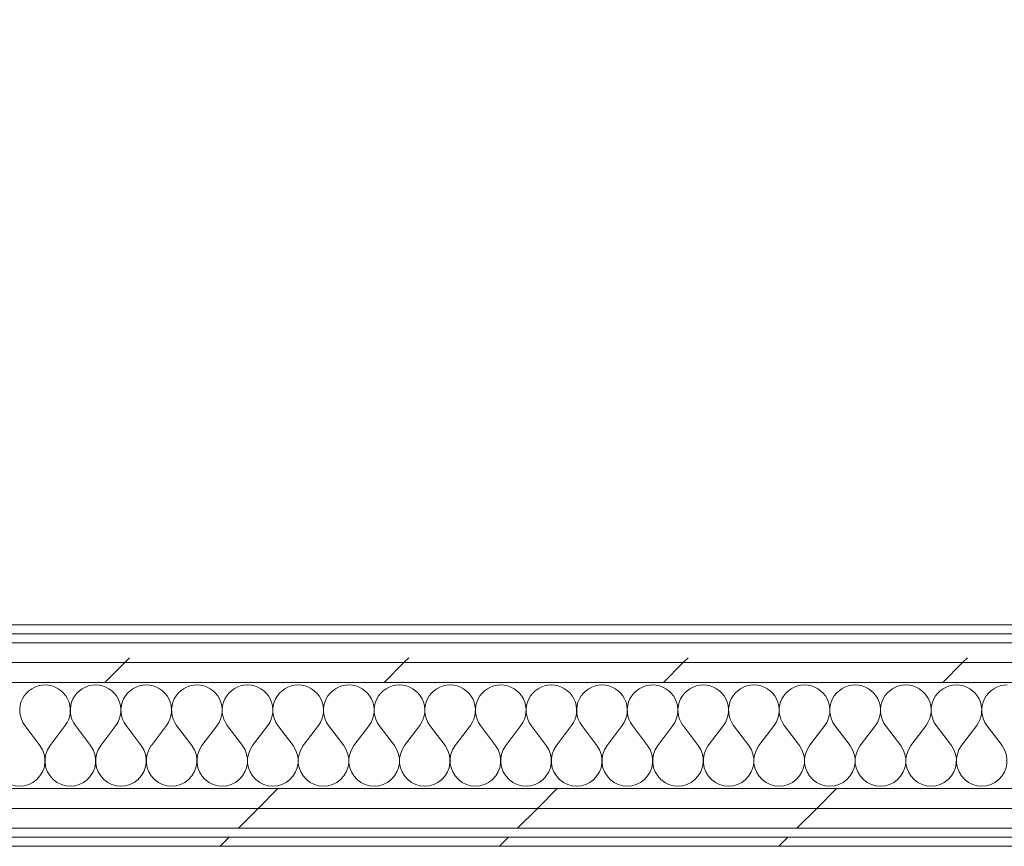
# Model space of a CAD drawing. Header units: millimetres. Extents: x -30280 to 19093, y -18706 to 4378.
# Tile 79 of 206: x -11517 to -10868, y -17084 to -16539. Entities that reach past the tile are written whole.
import ezdxf

# ---------------------------------------------------------------- set-up
doc = ezdxf.new("R2010")
doc.units = ezdxf.units.MM
doc.header["$MEASUREMENT"] = 0
doc.linetypes.add('Wipeout_Contour', pattern=[1000, 0, -1000])
doc.layers.add('02_ACAB_Anotacio Portes', color=7, linetype='Continuous')
doc.layers.add('Nuevo_08_E_Envans secs', color=7, linetype='Continuous')
doc.layers.add('02_ACAB_Anotacio Portes_Pluma_Nº__46', color=5, linetype='Continuous', lineweight=5)
doc.layers.add('Nuevo_08_E_Envans secs_Pluma_Nº__1', color=7, linetype='Continuous', lineweight=5)
for name, color, linetype, lineweight, true_color in [('Nuevo_08_E_Envans secs_Pluma_Nº__102', 7, 'Continuous', 5, 0xcccccc), ('Nuevo_08_E_Envans secs_Pluma_Nº__171', 171, 'Continuous', 13, 0xaaaaff), ('Nuevo_08_E_Envans secs_Pluma_Nº__177', 7, 'Continuous', 15, 0xf7e046)]:
    doc.layers.add(name, color=color, linetype=linetype, lineweight=lineweight, true_color=true_color)
doc.styles.add('Estilo_Generado_1', font='arial.ttf')
pattern_1 = [(45, (0, 0), (-183.8478, 183.8478), [195, -65]), (45, (7e-14, 183.85), (-183.8478, 183.8478), [195, -65])]

# ---------------------------------------------------------------- blocks, each defined once
blk = doc.blocks.new('*X127')
at = {"layer": 'Nuevo_08_E_Envans secs_Pluma_Nº__102', "color": 254, "linetype": 'Continuous', "lineweight": 5, "true_color": 0xcccccc}
for p, q in [((-11503.33, -17017.64), (-11513.33, -17004.31)), ((-11496.67, -17017.64), (-11486.67, -17004.31)), ((-11470, -17017.64), (-11480, -17004.31)), ((-11463.33, -17017.64), (-11453.33, -17004.31)), ((-11436.67, -17017.64), (-11446.67, -17004.31)), ((-11430, -17017.64), (-11420, -17004.31)), ((-11403.33, -17017.64), (-11413.33, -17004.31)), ((-11396.67, -17017.64), (-11386.67, -17004.31)), ((-11370, -17017.64), (-11380, -17004.31)), ((-11363.33, -17017.64), (-11353.33, -17004.31)), ((-11336.67, -17017.64), (-11346.67, -17004.31)), ((-11330, -17017.64), (-11320, -17004.31)), ((-11303.33, -17017.64), (-11313.33, -17004.31)), ((-11296.67, -17017.64), (-11286.67, -17004.31)), ((-11270, -17017.64), (-11280, -17004.31)), ((-11263.33, -17017.64), (-11253.33, -17004.31)), ((-11236.67, -17017.64), (-11246.67, -17004.31)), ((-11230, -17017.64), (-11220, -17004.31)), ((-11203.33, -17017.64), (-11213.33, -17004.31)), ((-11196.67, -17017.64), (-11186.67, -17004.31)), ((-11170, -17017.64), (-11180, -17004.31)), ((-11163.33, -17017.64), (-11153.33, -17004.31)), ((-11136.67, -17017.64), (-11146.67, -17004.31)), ((-11130, -17017.64), (-11120, -17004.31)), ((-11103.33, -17017.64), (-11113.33, -17004.31)), ((-11096.67, -17017.64), (-11086.67, -17004.31)), ((-11070, -17017.64), (-11080, -17004.31)), ((-11063.33, -17017.64), (-11053.33, -17004.31)), ((-11036.67, -17017.64), (-11046.67, -17004.31)), ((-11030, -17017.64), (-11020, -17004.31)), ((-11003.33, -17017.64), (-11013.33, -17004.31)), ((-10996.67, -17017.64), (-10986.67, -17004.31)), ((-10970, -17017.64), (-10980, -17004.31)), ((-10963.33, -17017.64), (-10953.33, -17004.31)), ((-10936.67, -17017.64), (-10946.67, -17004.31)), ((-10930, -17017.64), (-10920, -17004.31)), ((-10903.33, -17017.64), (-10913.33, -17004.31)), ((-10896.67, -17017.64), (-10886.67, -17004.31)), ((-10870, -17017.64), (-10880, -17004.31))]:
    blk.add_line(p, q, dxfattribs=at)
for centre, start, end in [((-11500, -16994.31), 90, 216.8699), ((-11500, -16994.31), 323.1301, 90), ((-11466.67, -16994.31), 90, 216.8699), ((-11466.67, -16994.31), 323.1301, 90), ((-11433.33, -16994.31), 90, 216.8699), ((-11433.33, -16994.31), 323.1301, 90), ((-11400, -16994.31), 90, 216.8699), ((-11400, -16994.31), 323.1301, 90), ((-11366.67, -16994.31), 90, 216.8699), ((-11366.67, -16994.31), 323.1301, 90), ((-11333.33, -16994.31), 90, 216.8699), ((-11333.33, -16994.31), 323.1301, 90), ((-11300, -16994.31), 90, 216.8699), ((-11300, -16994.31), 323.1301, 90), ((-11266.67, -16994.31), 90, 216.8699), ((-11266.67, -16994.31), 323.1301, 90), ((-11233.33, -16994.31), 90, 216.8699), ((-11233.33, -16994.31), 323.1301, 90), ((-11200, -16994.31), 90, 216.8699), ((-11200, -16994.31), 323.1301, 90), ((-11166.67, -16994.31), 90, 216.8699), ((-11166.67, -16994.31), 323.1301, 90), ((-11133.33, -16994.31), 90, 216.8699), ((-11133.33, -16994.31), 323.1301, 90), ((-11100, -16994.31), 90, 216.8699), ((-11100, -16994.31), 323.1301, 90), ((-11066.67, -16994.31), 90, 216.8699), ((-11066.67, -16994.31), 323.1301, 90), ((-11033.33, -16994.31), 90, 216.8699), ((-11033.33, -16994.31), 323.1301, 90), ((-11000, -16994.31), 90, 216.8699), ((-11000, -16994.31), 323.1301, 90), ((-10966.67, -16994.31), 90, 216.8699), ((-10966.67, -16994.31), 323.1301, 90), ((-10933.33, -16994.31), 90, 216.8699), ((-10933.33, -16994.31), 323.1301, 90), ((-10900, -16994.31), 90, 216.8699), ((-10900, -16994.31), 323.1301, 90), ((-10866.67, -16994.31), 90, 216.8699), ((-11516.67, -17027.64), 143.1301, 36.8699), ((-11483.33, -17027.64), 143.1301, 36.8699), ((-11450, -17027.64), 143.1301, 36.8699), ((-11416.67, -17027.64), 143.1301, 36.8699), ((-11383.33, -17027.64), 143.1301, 36.8699), ((-11350, -17027.64), 143.1301, 36.8699), ((-11316.67, -17027.64), 143.1301, 36.8699), ((-11283.33, -17027.64), 143.1301, 36.8699), ((-11250, -17027.64), 143.1301, 36.8699), ((-11216.67, -17027.64), 143.1301, 36.8699), ((-11183.33, -17027.64), 143.1301, 36.8699), ((-11150, -17027.64), 143.1301, 36.8699), ((-11116.67, -17027.64), 143.1301, 36.8699), ((-11083.33, -17027.64), 143.1301, 36.8699), ((-11050, -17027.64), 143.1301, 36.8699), ((-11016.67, -17027.64), 143.1301, 36.8699), ((-10983.33, -17027.64), 143.1301, 36.8699), ((-10950, -17027.64), 143.1301, 36.8699), ((-10916.67, -17027.64), 143.1301, 36.8699), ((-10883.33, -17027.64), 143.1301, 36.8699)]:
    blk.add_arc(centre, 16.67, start, end, dxfattribs=at)
blk = doc.blocks.new('Muro_63_1', base_point=(-18974.61, -17083.98))
at = {"color": 254, "linetype": 'Wipeout_Contour', "lineweight": 0, "ltscale": 78871.361378}
blk.add_wipeout([(-7420.89, -16937.98), (-12309.19, -16937.98), (-12309.19, -16943.98), (-7420.89, -16943.98)], dxfattribs=at).dxf.layer = 'Nuevo_08_E_Envans secs'
at = {"color": 254, "linetype": 'Wipeout_Contour', "lineweight": 0, "ltscale": 80005.261268}
blk.add_wipeout([(-12936.6, -17071.98), (-7367.89, -17071.98), (-7367.89, -17058.98), (-12936.6, -17058.98)], dxfattribs=at).dxf.layer = 'Nuevo_08_E_Envans secs'
at = {"color": 254, "linetype": 'Wipeout_Contour', "lineweight": 0, "ltscale": 80058.431559}
blk.add_wipeout([(-12936.6, -17077.98), (-12936.6, -17083.98), (-7367.89, -17083.98), (-7367.89, -17077.98)], dxfattribs=at).dxf.layer = 'Nuevo_08_E_Envans secs'
at = {"layer": 'Nuevo_08_E_Envans secs_Pluma_Nº__171', "linetype": 'Continuous', "lineweight": 13, "true_color": 0xaaaaff}
h = blk.add_hatch(dxfattribs=at)
h.set_pattern_fill('Panellat_HPL_0001', color=161, style=0, pattern_type=2)
h.set_pattern_definition(pattern_1)
h.paths.add_polyline_path([(-7420.89, -16937.98), (-12309.19, -16937.98), (-12309.19, -16943.98), (-7420.89, -16943.98)])
h = blk.add_hatch(dxfattribs=at)
h.set_pattern_fill('Panellat_HPL_0001', color=161, style=0, pattern_type=2)
h.set_pattern_definition(pattern_1)
h.paths.add_polyline_path([(-12936.6, -17077.98), (-12936.6, -17083.98), (-7367.89, -17083.98), (-7367.89, -17077.98)])
at = {"layer": 'Nuevo_08_E_Envans secs_Pluma_Nº__177', "linetype": 'Continuous', "lineweight": 15, "true_color": 0xf7e046}
h = blk.add_hatch(dxfattribs=at)
h.set_pattern_fill('Panellat_HPL_0001', color=53, style=0, pattern_type=2)
h.set_pattern_definition(pattern_1)
h.paths.add_polyline_path([(-12936.6, -17071.98), (-7367.89, -17071.98), (-7367.89, -17058.98), (-12936.6, -17058.98)])
at = {"layer": 'Nuevo_08_E_Envans secs_Pluma_Nº__1', "color": 7, "linetype": 'Continuous', "lineweight": 5}
for p, q in [((-12309.19, -16943.98), (-7420.89, -16943.98)), ((-12936.6, -17071.98), (-7367.89, -17071.98)), ((-12936.6, -17077.98), (-7367.89, -17077.98))]:
    blk.add_line(p, q, dxfattribs=at)
at = {"layer": 'Nuevo_08_E_Envans secs_Pluma_Nº__1', "color": 7, "linetype": 'Continuous', "lineweight": 5, "flags": 128}
for points in [[(-7420.89, -16937.98), (-12309.19, -16937.98)], [(-12936.6, -17083.98), (-7367.89, -17083.98)]]:
    blk.add_lwpolyline(points, dxfattribs=at)
at = {"color": 254, "linetype": 'Wipeout_Contour', "lineweight": 0, "ltscale": 79276.299078}
blk.add_wipeout([(-12362.19, -17045.98), (-12362.19, -17058.98), (-7367.89, -17058.98), (-7367.89, -17045.98)], dxfattribs=at).dxf.layer = 'Nuevo_08_E_Envans secs'
at = {"layer": 'Nuevo_08_E_Envans secs_Pluma_Nº__177', "linetype": 'Continuous', "lineweight": 15, "true_color": 0xf7e046}
h = blk.add_hatch(dxfattribs=at)
h.set_pattern_fill('Panellat_HPL_0001', color=53, style=0, pattern_type=2)
h.set_pattern_definition(pattern_1)
h.paths.add_polyline_path([(-12362.19, -17045.98), (-12362.19, -17058.98), (-7367.89, -17058.98), (-7367.89, -17045.98)])
at = {"layer": 'Nuevo_08_E_Envans secs_Pluma_Nº__1', "color": 7, "linetype": 'Continuous', "lineweight": 5}
for p, q in [((-12334.19, -17045.98), (-7395.89, -17045.98)), ((-12362.19, -17058.98), (-7367.89, -17058.98))]:
    blk.add_line(p, q, dxfattribs=at)
at = {"layer": 'Nuevo_08_E_Envans secs', "color": 7, "lineweight": 20}
blk.add_blockref('*X127', (0, 0), dxfattribs=at)
at = {"color": 254, "linetype": 'Wipeout_Contour', "lineweight": 0, "ltscale": 78979.077619}
blk.add_wipeout([(-7395.89, -16962.98), (-12334.19, -16962.98), (-12334.19, -16975.98), (-7395.89, -16975.98)], dxfattribs=at).dxf.layer = 'Nuevo_08_E_Envans secs'
at = {"layer": 'Nuevo_08_E_Envans secs_Pluma_Nº__177', "linetype": 'Continuous', "lineweight": 15, "true_color": 0xf7e046}
h = blk.add_hatch(dxfattribs=at)
h.set_pattern_fill('Panellat_HPL_0001', color=53, style=0, pattern_type=2)
h.set_pattern_definition(pattern_1)
h.paths.add_polyline_path([(-7395.89, -16962.98), (-12334.19, -16962.98), (-12334.19, -16975.98), (-7395.89, -16975.98)])
at = {"layer": 'Nuevo_08_E_Envans secs_Pluma_Nº__1', "color": 7, "linetype": 'Continuous', "lineweight": 5}
blk.add_line((-12334.19, -16975.98), (-7395.89, -16975.98), dxfattribs=at)
at = {"color": 254, "linetype": 'Wipeout_Contour', "lineweight": 0, "ltscale": 78929.329624}
blk.add_wipeout([(-7408.89, -16949.98), (-12321.19, -16949.98), (-12321.19, -16962.98), (-7408.89, -16962.98)], dxfattribs=at).dxf.layer = 'Nuevo_08_E_Envans secs'
at = {"layer": 'Nuevo_08_E_Envans secs_Pluma_Nº__177', "linetype": 'Continuous', "lineweight": 15, "true_color": 0xf7e046}
h = blk.add_hatch(dxfattribs=at)
h.set_pattern_fill('Panellat_HPL_0001', color=53, style=0, pattern_type=2)
h.set_pattern_definition(pattern_1)
h.paths.add_polyline_path([(-7408.89, -16949.98), (-12321.19, -16949.98), (-12321.19, -16962.98), (-7408.89, -16962.98)])
at = {"layer": 'Nuevo_08_E_Envans secs_Pluma_Nº__1', "color": 7, "linetype": 'Continuous', "lineweight": 5}
for p, q in [((-12315.19, -16949.98), (-7414.89, -16949.98)), ((-12321.19, -16962.98), (-7408.89, -16962.98))]:
    blk.add_line(p, q, dxfattribs=at)
blk = doc.blocks.new('Etiqueta_48_1', base_point=(-11272.82, -15503.25))
at = {"layer": '02_ACAB_Anotacio Portes_Pluma_Nº__46', "color": 5, "lineweight": 5, "insert": (-11273.66, -15841.39), "char_height": 300, "attachment_point": 2, "rotation": 359.85801, "style": 'Estilo_Generado_1'}
blk.add_mtext('\\A1;{\\pqc;\\pt0,46000;\\fArial|b0|i0|c0|p0;\\W1.000000;M-02\\fArial|b0|i0|c0|p0;\\W1.000000;\\A1{\\H.66x;\\S^  ;}\\fArial|b0|i0|c0|p0;\\W1.000000;\\fArial|b0|i0|c0|p0;\\W1.000000;\\A1{\\H.66x;\\S^  ;}\\fArial|b0|i0|c0|p0;\\W1.000000; \\fArial|b0|i0|c0|p0;\\W1.000000;\\fArial|b0|i0|c0|p0;\\W1.000000;\\fArial|b0|i0|c0|p0;\\W1.000000;\\fArial|b0|i0|c0|p0;\\W1.000000;\\fArial|b0|i0|c0|p0;\\W1.000000;\\fArial|b0|i0|c0|p0;\\W1.000000;\\fArial|b0|i0|c0|p0;\\W1.000000;\\fArial|b0|i0|c0|p0;\\W1.000000;\\fArial|b0|i0|c0|p0;\\W1.000000;\\fArial|b0|i0|c0|p0;\\W1.000000;\\fArial|b0|i0|c0|p0;\\W1.000000;\\fArial|b0|i0|c0|p0;\\W1.000000;\\fArial|b0|i0|c0|p0;\\W1.000000;\\fArial|b0|i0|c0|p0;\\W1.000000;\\fArial|b0|i0|c0|p0;\\W1.000000;\\fArial|b0|i0|c0|p0;\\W1.000000;\\fArial|b0|i0|c0|p0;\\W1.000000;\\fArial|b0|i0|c0|p0;\\W1.000000;\\fArial|b0|i0|c0|p0;\\W1.000000;\\fArial|b0|i0|c0|p0;\\W1.000000;\\fArial|b0|i0|c0|p0;\\W1.000000;\\fArial|b0|i0|c0|p0;\\W1.000000;\\fArial|b0|i0|c0|p0;\\W1.000000;\\fArial|b0|i0|c0|p0;\\W1.000000;\\fArial|b0|i0|c0|p0;\\W1.000000;\\fArial|b0|i0|c0|p0;\\W1.000000;\\fArial|b0|i0|c0|p0;\\W1.000000;\\fArial|b0|i0|c0|p0;\\W1.000000;\\fArial|b0|i0|c0|p0;\\W1.000000;\\fArial|b0|i0|c0|p0;\\W1.000000;\\fArial|b0|i0|c0|p0;\\W1.000000;\\fArial|b0|i0|c0|p0;\\W1.000000;\\fArial|b0|i0|c0|p0;\\W1.000000;\\fArial|b0|i0|c0|p0;\\W1.000000;\\fArial|b0|i0|c0|p0;\\W1.000000;\\fArial|b0|i0|c0|p0;\\W1.000000;\\fArial|b0|i0|c0|p0;\\W1.000000;\\fArial|b0|i0|c0|p0;\\W1.000000;\\fArial|b0|i0|c0|p0;\\W1.000000;\\fArial|b0|i0|c0|p0;\\W1.000000;\\fArial|b0|i0|c0|p0;\\W1.000000;\\fArial|b0|i0|c0|p0;\\W1.000000;\\fArial|b0|i0|c0|p0;\\W1.000000;}', dxfattribs=at)

msp = doc.modelspace()

# ---------------------------------------------------------------- block references
at = {"layer": 'Nuevo_08_E_Envans secs', "color": 7, "lineweight": 20}
msp.add_blockref('Muro_63_1', (-18974.61, -17083.98), dxfattribs=at)

# ---------------------------------------------------------------- next in the draw order: block references
at = {"layer": '02_ACAB_Anotacio Portes', "color": 5, "linetype": 'Continuous', "lineweight": 5}
msp.add_blockref('Etiqueta_48_1', (-11272.82, -15503.25), dxfattribs=at)

doc.saveas('drawing.dxf')
